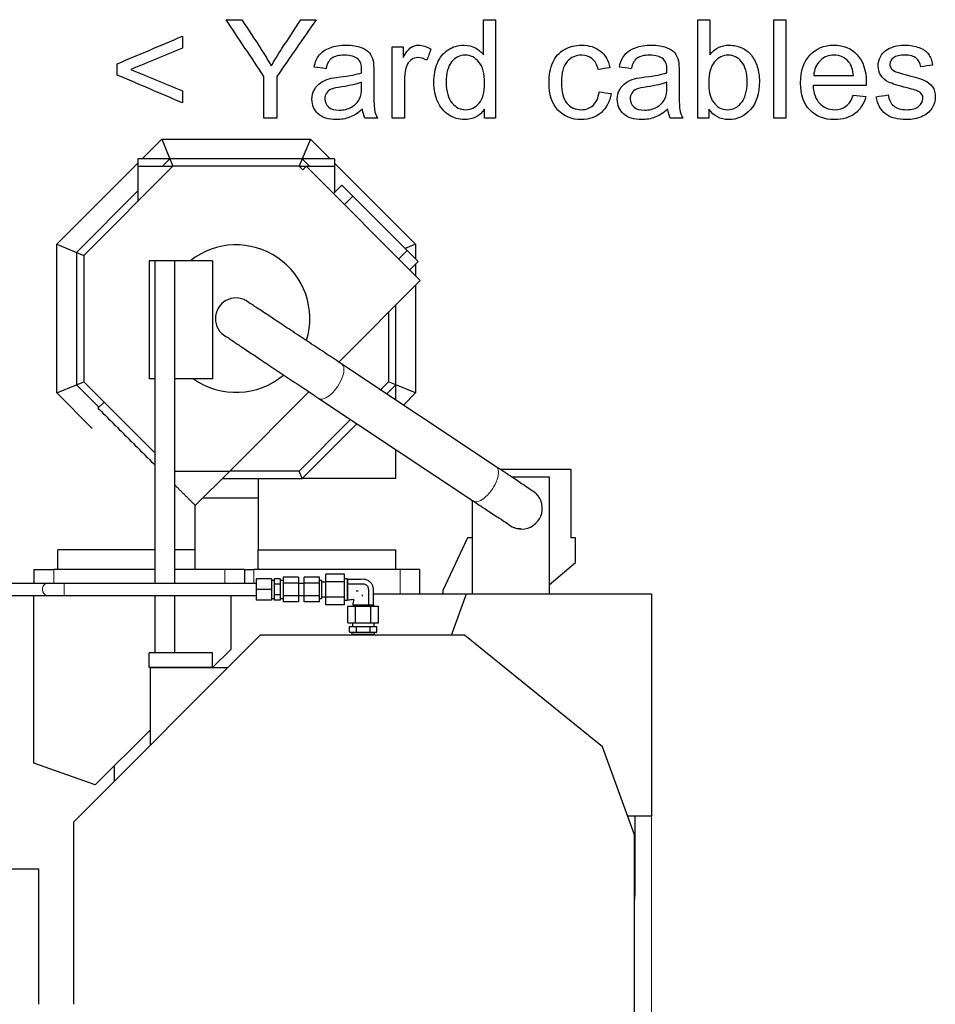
# Model space of a CAD drawing. Header units: inches. Extents: x 0 to 23760, y -13 to 16800.
# Tile 114 of 214: x 7861 to 8793, y 13689 to 14690. Entities that reach past the tile are written whole.
import ezdxf

# ---------------------------------------------------------------- set-up
doc = ezdxf.new("R2010")
doc.units = ezdxf.units.IN
doc.layers.add('254', color=7, linetype='Continuous', true_color=0xffffff)
doc.styles.add('latin_extended', font='simplex.shx')
doc.dimstyles.get("Standard").update_dxf_attribs({"dimtxt": 0.18, "dimasz": 0.18, "dimexe": 0.18, "dimexo": 0.0625, "dimgap": 0.09, "dimtad": 0, "dimtih": 1, "dimtoh": 1, "dimdec": 4, "dimzin": 0, "dimdsep": 46, "dimtxsty": 'Standard', "dimcen": 0.09, "dimadec": 0, "dimazin": 0, "dimtfac": 1, "dimtdec": 4, "dimtofl": 0, "dimtmove": 0, "dimatfit": 3, "dimfxl": 1, "dimtolj": 1, "dimtzin": 0, "dimarcsym": 0})

# ---------------------------------------------------------------- blocks, each defined once
blk = doc.blocks.new('_U11')
at = {"layer": '254', "color": 3, "linetype": 'Continuous', "lineweight": 13, "transparency": 16777216}
for p, q in [((8503.9, 13953), (8503.9, 10472.5)), ((1737.9, 13598), (1737.9, 10472.5)), ((1877.9, 10512.5), (8363.9, 10512.5))]:
    blk.add_line(p, q, dxfattribs=at)
at = {"layer": '254', "color": 3, "transparency": 16777216}
for points in [[(1877.9, 10535.8), (1877.9, 10489.1), (1737.9, 10512.5)], [(8363.9, 10489.1), (8363.9, 10535.8), (8503.9, 10512.5)]]:
    blk.add_solid(points, dxfattribs=at)
at = {"layer": 'Defpoints', "color": 0, "transparency": 16777216}
for p in [(8503.9, 13993), (1737.9, 13638), (8503.9, 10512.5)]:
    blk.add_point(p, dxfattribs=at)
at = {"layer": '254', "color": 2, "lineweight": 13, "transparency": 16777216, "insert": (4877.5, 10722.5), "char_height": 140, "attachment_point": 1, "style": 'latin_extended'}
blk.add_mtext('\\A1;6766', dxfattribs=at)
blk = doc.blocks.new('_U14')
at = {"layer": '254', "color": 3, "linetype": 'Continuous', "lineweight": 13, "transparency": 16777216}
for p, q in [((6034.2, 13124.3), (6034.2, 14087.6)), ((5412.9, 13124.3), (6074.2, 13124.3)), ((6034.2, 12620), (6034.2, 12984.3)), ((8055.9, 12480), (5994.2, 12480))]:
    blk.add_line(p, q, dxfattribs=at)
at = {"layer": '254', "color": 3, "transparency": 16777216}
for points in [[(6057.6, 12984.3), (6010.9, 12984.3), (6034.2, 13124.3)], [(6010.9, 12620), (6057.6, 12620), (6034.2, 12480)]]:
    blk.add_solid(points, dxfattribs=at)
at = {"layer": 'Defpoints', "color": 0, "transparency": 16777216}
for p in [(5372.9, 13124.3), (6034.2, 13124.3), (8095.9, 12480)]:
    blk.add_point(p, dxfattribs=at)
at = {"layer": '254', "color": 2, "lineweight": 13, "transparency": 16777216, "insert": (5824.2, 13657.6), "char_height": 140, "attachment_point": 1, "rotation": 90, "style": 'latin_extended'}
blk.add_mtext('\\A1;\\C2;650', dxfattribs=at)

msp = doc.modelspace()

# ---------------------------------------------------------------- linework, layer by layer
at = {"layer": '254', "color": 2, "linetype": 'Continuous', "lineweight": 25}
for p, q in [((7985.821, 14548.46), (8005.823, 14568.462)), ((8005.823, 14568.462), (8157.011, 14568.462)), ((8005.823, 14568.462), (8014.107, 14548.462)), ((8157.011, 14568.462), (8148.727, 14548.462)), ((8157.011, 14568.462), (8177.012, 14548.46)), ((7898.917, 14461.556), (7981.417, 14544.056)), ((8017.214, 14540.962), (7926.417, 14450.165)), ((8014.107, 14548.462), (7981.417, 14548.462)), ((7981.417, 14548.462), (7981.417, 14540.961)), ((7981.417, 14540.962), (8017.214, 14540.962)), ((7981.417, 14540.962), (7981.417, 14505.165)), ((8014.107, 14548.462), (8006.606, 14540.961)), ((8148.727, 14548.462), (8014.107, 14548.462)), ((8014.107, 14548.462), (8017.214, 14540.962)), ((8145.62, 14540.962), (8017.214, 14540.962)), ((8148.727, 14548.462), (8145.62, 14540.962)), ((8145.62, 14540.962), (8181.417, 14540.962)), ((8149.155, 14537.426), (8145.62, 14540.962)), ((8181.417, 14548.462), (8148.727, 14548.462)), ((8156.227, 14540.961), (8148.727, 14548.462)), ((8152.691, 14540.962), (8149.155, 14537.426)), ((8268.8, 14424.853), (8152.691, 14540.962)), ((8181.417, 14548.462), (8181.417, 14540.961)), ((8181.417, 14544.056), (8263.917, 14461.556)), ((8181.417, 14540.962), (8181.417, 14514.246)), ((8180.412, 14513.241), (8188.897, 14521.726)), ((8188.897, 14521.726), (8200.211, 14510.413)), ((7981.417, 14515.771), (7918.917, 14453.272)), ((8182.18, 14515.008), (8181.417, 14515.771)), ((8200.211, 14510.413), (8255.365, 14455.258)), ((7898.917, 14461.556), (7918.917, 14453.272)), ((7898.917, 14310.368), (7898.917, 14461.556)), ((8263.917, 14461.556), (8253.417, 14457.207)), ((8263.917, 14461.556), (8263.917, 14446.706)), ((7918.917, 14453.272), (7926.417, 14450.165)), ((7918.917, 14453.272), (7918.917, 14318.652)), ((8255.365, 14455.258), (8266.679, 14443.945)), ((7926.417, 14450.165), (7926.417, 14321.759)), ((7998.737, 14444.853), (7993.001, 14444.853)), ((7993.001, 14444.853), (7993.001, 14324.853)), ((7998.737, 14444.853), (7998.737, 14116.466)), ((8018.737, 14444.853), (7998.737, 14444.853)), ((8057.531, 14444.853), (8018.737, 14444.853)), ((8018.737, 14444.853), (8018.737, 14116.466)), ((8057.531, 14444.853), (8057.531, 14324.853)), ((8266.679, 14443.945), (8258.194, 14435.459)), ((8263.917, 14441.181), (8263.917, 14429.735)), ((8268.8, 14424.853), (8185.781, 14341.834)), ((8263.917, 14419.967), (8263.917, 14310.368)), ((8236.417, 14392.469), (8236.417, 14321.759)), ((8243.917, 14318.652), (8243.917, 14399.969)), ((8346.095, 14235.327), (8188.868, 14339.785)), ((7918.917, 14318.652), (7926.417, 14321.759)), ((7926.417, 14321.759), (7998.737, 14249.439)), ((7998.737, 14324.853), (7993.001, 14324.853)), ((8057.531, 14324.853), (8018.737, 14324.853)), ((8236.417, 14321.759), (8228.266, 14313.608)), ((8243.917, 14318.652), (8236.417, 14321.759)), ((7898.917, 14310.368), (7918.917, 14318.652)), ((7935.024, 14274.26), (7898.917, 14310.368)), ((7918.917, 14318.652), (7941.764, 14295.805)), ((8155.492, 14311.545), (8074.909, 14230.962)), ((8234.639, 14309.374), (8243.917, 14318.652)), ((8263.917, 14310.368), (8243.917, 14318.652)), ((8243.917, 14303.21), (8243.917, 14318.652)), ((8263.917, 14310.368), (8251.634, 14298.085)), ((7947.067, 14301.109), (7940.917, 14294.959)), ((8165.626, 14304.802), (8322.853, 14200.344)), ((8197.97, 14283.312), (8145.62, 14230.962)), ((8148.727, 14223.462), (8204.343, 14279.078)), ((8243.917, 14223.462), (8243.917, 14252.788)), ((8018.737, 14230.962), (8074.909, 14230.962)), ((8074.909, 14230.962), (8039.912, 14195.964)), ((8145.62, 14230.962), (8074.909, 14230.962)), ((8148.727, 14223.462), (8145.62, 14230.962)), ((8349.646, 14232.962), (8421.869, 14232.962)), ((8421.869, 14232.962), (8421.869, 14162.962)), ((8067.41, 14223.462), (8148.727, 14223.462)), ((8361.652, 14224.962), (8399.872, 14224.962)), ((8399.872, 14224.962), (8399.872, 14105.962)), ((8103.911, 14203.462), (8047.409, 14203.462)), ((8321.869, 14162.962), (8321.869, 14200.996)), ((8321.872, 14105.962), (8321.872, 14200.995)), ((8316.869, 14162.962), (8291.869, 14109.349)), ((8321.869, 14162.962), (8316.869, 14162.962)), ((8426.869, 14162.962), (8421.869, 14162.962)), ((8426.869, 14137.962), (8426.869, 14162.962)), ((7899.912, 14150.962), (7899.911, 14150.962)), ((7899.912, 14150.962), (7899.912, 14150.962)), ((7899.912, 14130.962), (7899.912, 14150.962)), ((8039.888, 14150.962), (8039.912, 14150.962)), ((8039.912, 14150.962), (8039.912, 14150.962)), ((8039.912, 14130.962), (8039.912, 14150.962)), ((8103.912, 14130.962), (8103.912, 14150.962)), ((8103.912, 14150.962), (8103.912, 14150.962)), ((8103.912, 14150.962), (8103.939, 14150.962)), ((8243.917, 14130.962), (8243.917, 14150.962)), ((7875.912, 14130.962), (7895.912, 14130.962)), ((7875.912, 14116.462), (7875.912, 14130.962)), ((7998.735, 14130.962), (7895.912, 14130.962)), ((8069.912, 14130.962), (8018.737, 14130.962)), ((8089.912, 14130.962), (8069.912, 14130.962)), ((8089.912, 14130.962), (8099.412, 14130.962)), ((8089.912, 14130.962), (8089.912, 14116.462)), ((8248.412, 14130.962), (8099.412, 14130.962)), ((8267.912, 14130.962), (8248.412, 14130.962)), ((8267.912, 14130.962), (8267.912, 14105.962)), ((8399.872, 14115.309), (8426.869, 14137.962)), ((8101.805, 14121.462), (8101.805, 14110.462)), ((8117.305, 14121.462), (8101.805, 14121.462)), ((8117.305, 14121.462), (8117.305, 14110.462)), ((8120.305, 14121.431), (8120.305, 14115.947)), ((8126.305, 14121.431), (8120.305, 14121.431)), ((8126.305, 14121.431), (8126.305, 14115.947)), ((8129.305, 14123.164), (8129.305, 14116.813)), ((8144.805, 14123.164), (8129.305, 14123.164)), ((8144.805, 14123.164), (8144.805, 14116.813)), ((8150.805, 14116.813), (8150.805, 14123.164)), ((8166.305, 14123.164), (8150.805, 14123.164)), ((8166.305, 14116.813), (8166.305, 14123.164)), ((8172.805, 14118.256), (8172.805, 14126.05)), ((8191.805, 14126.05), (8172.805, 14126.05)), ((8191.805, 14118.256), (8191.805, 14126.05)), ((8194.805, 14121.462), (8191.805, 14121.462)), ((8194.805, 14121.462), (8194.805, 14099.462)), ((7888.694, 14116.462), (7845.37, 14116.462)), ((8101.805, 14116.462), (7906.371, 14116.462)), ((8101.805, 14110.462), (8101.805, 14099.462)), ((8117.305, 14110.462), (8101.805, 14110.462)), ((8120.305, 14119.462), (8117.305, 14119.462)), ((8117.305, 14110.462), (8117.305, 14099.462)), ((8120.305, 14115.947), (8120.305, 14104.977)), ((8126.305, 14115.947), (8120.305, 14115.947)), ((8129.305, 14119.462), (8126.305, 14119.462)), ((8126.305, 14115.947), (8126.305, 14104.977)), ((8129.305, 14116.813), (8129.305, 14104.111)), ((8144.805, 14116.813), (8129.305, 14116.813)), ((8144.805, 14116.813), (8144.805, 14104.111)), ((8150.805, 14116.462), (8144.805, 14116.462)), ((8150.805, 14104.111), (8150.805, 14116.813)), ((8166.305, 14116.813), (8150.805, 14116.813)), ((8168.305, 14119.462), (8166.305, 14119.462)), ((8166.305, 14104.111), (8166.305, 14116.813)), ((8168.305, 14119.462), (8168.305, 14101.462)), ((8172.805, 14117.962), (8168.305, 14117.962)), ((8172.805, 14102.668), (8172.805, 14118.256)), ((8191.805, 14118.256), (8172.805, 14118.256)), ((8191.805, 14102.668), (8191.805, 14118.256)), ((7845.37, 14104.462), (7888.694, 14104.462)), ((7875.669, 13933.962), (7875.669, 14104.46)), ((7906.371, 14104.462), (8101.805, 14104.462)), ((7998.737, 14104.468), (7998.737, 14045.962)), ((8018.737, 14104.468), (8018.737, 14045.962)), ((8075.911, 14104.461), (8075.911, 14049.538)), ((8117.305, 14101.462), (8120.305, 14101.462)), ((8120.305, 14104.977), (8120.305, 14099.492)), ((8126.305, 14104.977), (8120.305, 14104.977)), ((8126.305, 14104.977), (8126.305, 14099.492)), ((8126.305, 14101.462), (8129.305, 14101.462)), ((8129.305, 14104.111), (8129.305, 14097.76)), ((8144.805, 14104.111), (8129.305, 14104.111)), ((8144.805, 14104.462), (8150.805, 14104.462)), ((8144.805, 14104.111), (8144.805, 14097.76)), ((8150.805, 14097.76), (8150.805, 14104.111)), ((8166.305, 14104.111), (8150.805, 14104.111)), ((8166.305, 14097.76), (8166.305, 14104.111)), ((8166.305, 14101.462), (8168.305, 14101.462)), ((8168.305, 14102.962), (8172.805, 14102.962)), ((8172.805, 14094.873), (8172.805, 14102.668)), ((8191.805, 14102.668), (8172.805, 14102.668)), ((8191.805, 14094.873), (8191.805, 14102.668)), ((8221.096, 14105.962), (8315.869, 14105.962)), ((8291.869, 14107.357), (8290.971, 14105.96)), ((8291.869, 14109.349), (8291.869, 14105.96)), ((8300.583, 14063.962), (8315.869, 14105.962)), ((8315.869, 14105.962), (8503.869, 14105.962)), ((8503.869, 14105.962), (8503.869, 13879.977)), ((8117.305, 14099.462), (8101.805, 14099.462)), ((8126.305, 14099.492), (8120.305, 14099.492)), ((8144.805, 14097.76), (8129.305, 14097.76)), ((8166.305, 14097.76), (8150.805, 14097.76)), ((8191.805, 14094.873), (8172.805, 14094.873)), ((8191.805, 14099.462), (8194.805, 14099.462)), ((8195.217, 14093.462), (8203.011, 14093.462)), ((8195.217, 14076.462), (8195.217, 14093.462)), ((8203.011, 14093.462), (8218.6, 14093.462)), ((8203.011, 14076.462), (8203.011, 14093.462)), ((8203.305, 14094.462), (8203.305, 14093.462)), ((8218.305, 14094.462), (8206.979, 14094.462)), ((8218.305, 14093.462), (8218.305, 14094.462)), ((8218.6, 14093.462), (8226.394, 14093.462)), ((8218.6, 14076.462), (8218.6, 14093.462)), ((8226.394, 14076.462), (8226.394, 14093.462)), ((8195.217, 14076.462), (8203.011, 14076.462)), ((8196.949, 14072.962), (8203.877, 14072.962)), ((8196.949, 14067.062), (8196.949, 14072.962)), ((8199.805, 14076.462), (8199.805, 14072.962)), ((8203.011, 14076.462), (8218.6, 14076.462)), ((8203.877, 14072.962), (8217.734, 14072.962)), ((8203.877, 14067.062), (8203.877, 14072.962)), ((8217.734, 14072.962), (8224.662, 14072.962)), ((8217.734, 14067.062), (8217.734, 14072.962)), ((8218.6, 14076.462), (8226.394, 14076.462)), ((8221.805, 14072.962), (8221.805, 14076.462)), ((8224.662, 14067.062), (8224.662, 14072.962)), ((8105.869, 14063.962), (7915.869, 13873.962)), ((8313.93, 14063.962), (8105.869, 14063.962)), ((8196.949, 14067.062), (8203.877, 14067.062)), ((8199.305, 14067.062), (8199.305, 14064.77)), ((8222.305, 14064.77), (8199.305, 14064.77)), ((8199.305, 14064.77), (8200.455, 14064.462)), ((8221.155, 14064.462), (8200.455, 14064.462)), ((8203.005, 14064.462), (8203.005, 14063.962)), ((8203.877, 14067.062), (8217.734, 14067.062)), ((8217.734, 14067.062), (8224.662, 14067.062)), ((8218.605, 14063.962), (8218.605, 14064.462)), ((8221.155, 14064.462), (8222.305, 14064.77)), ((8222.305, 14064.77), (8222.305, 14067.062)), ((8454.236, 13950.464), (8313.93, 14063.962)), ((7993.001, 14030.962), (7993.001, 14045.962)), ((7998.737, 14045.962), (7993.001, 14045.962)), ((8018.737, 14045.962), (7998.737, 14045.962)), ((8057.531, 14045.962), (8018.737, 14045.962)), ((8075.911, 14049.538), (8057.53, 14031.157)), ((8057.531, 14030.962), (8057.531, 14045.962)), ((8057.531, 14030.962), (7993.001, 14030.962)), ((7993.869, 14030.962), (7993.869, 13951.962)), ((7993.869, 14030.962), (8072.869, 14030.962)), ((7993.87, 13967.497), (7938.031, 13911.657)), ((8486.869, 13860.804), (8454.236, 13950.464)), ((7938.031, 13911.657), (7875.669, 13933.962)), ((7957.869, 13915.961), (7957.869, 13931.496)), ((8503.869, 13879.977), (8479.891, 13879.977)), ((8487.138, 13879.976), (8487.138, 13799.709)), ((7915.869, 13873.962), (7915.869, 13688.57)), ((8486.869, 13558.962), (8486.869, 13860.804)), ((7880.869, 13825.977), (7795.869, 13825.977)), ((7880.869, 13688.579), (7880.869, 13825.977))]:
    msp.add_line(p, q, dxfattribs=at)
at = {"layer": '254', "color": 110, "linetype": 'Continuous', "lineweight": 13}
for p, q in [((8200.211, 14510.413), (8191.725, 14501.927)), ((8246.88, 14446.773), (8255.365, 14455.258)), ((7895.912, 14130.962), (7895.912, 14116.461)), ((8069.912, 14116.462), (8069.912, 14130.962)), ((8099.412, 14130.962), (8099.412, 14116.462)), ((8248.412, 14105.962), (8248.412, 14130.962)), ((7906.371, 14116.462), (7906.371, 14110.462)), ((7906.371, 14110.462), (7906.371, 14104.462))]:
    msp.add_line(p, q, dxfattribs=at)
at = {"layer": '254', "color": 2, "linetype": 'Continuous', "lineweight": 25}
for centre, radius, start, end in [((8081.417, 14385.962), 75, 342.99, 128.255625), ((8081.417, 14385.962), 21, 66.965625, 247.325625), ((8081.417, 14385.962), 75, 234.568125, 310.066875), ((8371.912, 14192.962), 21, 270, 45.8325), ((8371.912, 14192.962), 21, 225.838125, 270), ((8209.935, 13811.964), 277.474, 356.425631, 357.468643)]:
    msp.add_arc(centre, radius, start, end, dxfattribs=at)
at = {"layer": '254', "color": 110, "linetype": 'Continuous', "lineweight": 13}
for centre, major_axis, ratio, start_param, end_param in [((8177.247, 14322.294), (11.621, 17.491), 0.43815547, 3.13982551, 6.28318531), ((8334.474, 14217.835), (11.621, 17.491), 0.43815547, 3.14159265, 6.28318531), ((7888.694, 14110.462), (0, -6), 0.70710668, 3.12941898, 4.71238898), ((7888.694, 14110.462), (0, -6), 0.70710668, 4.71238898, 6.27572402)]:
    msp.add_ellipse(centre, major_axis=major_axis, ratio=ratio, start_param=start_param, end_param=end_param, dxfattribs=at)
at = {"layer": '254', "color": 2, "linetype": 'Continuous', "lineweight": 25}
for points, degree in [([(8109.727, 14632.341), (8096.876, 14651.553), (8084.026, 14670.765), (8071.175, 14689.977)], 3), ([(8071.175, 14689.977), (8076.539, 14689.977), (8081.902, 14689.977), (8087.266, 14689.977)], 3), ([(8162.861, 14689.977), (8149.558, 14670.765), (8136.256, 14651.553), (8122.953, 14632.341)], 3), ([(8147.435, 14689.977), (8152.577, 14689.977), (8157.719, 14689.977), (8162.861, 14689.977)], 3), ([(8333.186, 14689.977), (8337.262, 14689.977), (8341.338, 14689.977), (8345.414, 14689.977)], 3), ([(8333.186, 14654.086), (8333.186, 14666.05), (8333.186, 14678.013), (8333.186, 14689.977)], 3), ([(8345.414, 14689.977), (8345.414, 14656.644), (8345.414, 14623.311), (8345.414, 14589.977)], 3), ([(8550.991, 14589.977), (8550.991, 14623.311), (8550.991, 14656.644), (8550.991, 14689.977)], 3), ([(8550.991, 14689.977), (8555.084, 14689.977), (8559.177, 14689.977), (8563.27, 14689.977)], 3), ([(8563.27, 14689.977), (8563.27, 14678.082), (8563.27, 14666.186), (8563.27, 14654.29)], 3), ([(8628.479, 14689.977), (8632.572, 14689.977), (8636.665, 14689.977), (8640.758, 14689.977)], 3), ([(8628.479, 14589.977), (8628.479, 14623.311), (8628.479, 14656.644), (8628.479, 14689.977)], 3), ([(8640.758, 14689.977), (8640.758, 14656.644), (8640.758, 14623.311), (8640.758, 14589.977)], 3), ([(7960.558, 14645.158), (7982.636, 14654.478), (8004.713, 14663.798), (8026.79, 14673.119)], 3), ([(8026.79, 14673.119), (8026.79, 14669.051), (8026.79, 14664.984), (8026.79, 14660.916)], 3), ([(8026.79, 14660.916), (8009.284, 14653.728), (7991.777, 14646.539), (7974.27, 14639.351)], 3), ([(8240.349, 14589.977), (8240.349, 14614.127), (8240.349, 14638.276), (8240.349, 14662.426)], 3), ([(8240.349, 14662.426), (8244.033, 14662.426), (8247.716, 14662.426), (8251.4, 14662.426)], 3), ([(8251.4, 14662.426), (8251.4, 14658.759), (8251.4, 14655.092), (8251.4, 14651.425)], 3), ([(8160.738, 14641.755), (8161.838, 14646.897), (8163.628, 14651.042), (8166.135, 14654.188)], 3), ([(8279.694, 14660.098), (8278.287, 14656.303), (8276.88, 14652.508), (8275.473, 14648.714)], 3), ([(8471.329, 14641.755), (8472.429, 14646.897), (8474.219, 14651.042), (8476.726, 14654.188)], 3), ([(8736.844, 14652.142), (8738.302, 14654.904), (8740.323, 14657.181), (8742.881, 14658.998)], 3), ([(7960.558, 14633.697), (7960.558, 14637.517), (7960.558, 14641.337), (7960.558, 14645.158)], 3), ([(8172.736, 14640.118), (8168.736, 14640.664), (8164.737, 14641.21), (8160.738, 14641.755)], 3), ([(8461.71, 14641.141), (8457.727, 14640.527), (8453.745, 14639.913), (8449.763, 14639.299)], 3), ([(8483.326, 14640.118), (8479.327, 14640.664), (8475.328, 14641.21), (8471.329, 14641.755)], 3), ([(8790.003, 14643.725), (8786.004, 14643.179), (8782.005, 14642.634), (8778.005, 14642.088)], 3), ([(8026.79, 14605.403), (8004.713, 14614.834), (7982.636, 14624.266), (7960.558, 14633.697)], 3), ([(7974.27, 14639.351), (7991.777, 14632.102), (8009.284, 14624.854), (8026.79, 14617.606)], 3), ([(8109.727, 14589.977), (8109.727, 14604.099), (8109.727, 14618.22), (8109.727, 14632.341)], 3), ([(8122.953, 14632.341), (8122.953, 14618.22), (8122.953, 14604.099), (8122.953, 14589.977)], 3), ([(8669.077, 14633.16), (8682.559, 14633.16), (8696.041, 14633.16), (8709.522, 14633.16)], 3), ([(8747.998, 14640.323), (8748.995, 14638.992), (8750.556, 14637.918), (8752.705, 14637.048)], 3), ([(8188.98, 14621.699), (8183.94, 14620.957), (8180.359, 14620.138), (8178.261, 14619.243)], 3), ([(8209.036, 14626.329), (8204.585, 14624.513), (8197.883, 14622.978), (8188.98, 14621.699)], 3), ([(8499.571, 14621.699), (8494.531, 14620.957), (8490.95, 14620.138), (8488.852, 14619.243)], 3), ([(8519.627, 14626.329), (8515.176, 14624.513), (8508.474, 14622.978), (8499.571, 14621.699)], 3), ([(8722.416, 14623.055), (8704.406, 14623.055), (8686.396, 14623.055), (8668.387, 14623.055)], 3), ([(8026.79, 14617.606), (8026.79, 14613.538), (8026.79, 14609.471), (8026.79, 14605.403)], 3), ([(8450.786, 14616.506), (8454.811, 14615.986), (8458.836, 14615.466), (8462.861, 14614.945)], 3), ([(8701.822, 14601.975), (8704.994, 14604.354), (8707.527, 14608.115), (8709.395, 14613.308)], 3), ([(8709.395, 14613.308), (8713.624, 14612.788), (8717.854, 14612.268), (8722.083, 14611.748)], 3), ([(8732.572, 14611.594), (8736.622, 14612.234), (8740.673, 14612.873), (8744.723, 14613.513)], 3), ([(8210.06, 14598.905), (8205.506, 14595.043), (8201.132, 14592.305), (8196.936, 14590.719)], 3), ([(8212.516, 14589.977), (8211.236, 14592.51), (8210.418, 14595.503), (8210.06, 14598.905)], 3), ([(8334.004, 14589.977), (8334.004, 14593.022), (8334.004, 14596.066), (8334.004, 14599.11)], 3), ([(8520.651, 14598.905), (8516.097, 14595.043), (8511.722, 14592.305), (8507.527, 14590.719)], 3), ([(8523.106, 14589.977), (8521.827, 14592.51), (8521.009, 14595.503), (8520.651, 14598.905)], 3), ([(8562.4, 14599.059), (8562.4, 14596.032), (8562.4, 14593.005), (8562.4, 14589.977)], 3), ([(8122.953, 14589.977), (8118.544, 14589.977), (8114.136, 14589.977), (8109.727, 14589.977)], 3), ([(8225.332, 14589.977), (8221.06, 14589.977), (8216.788, 14589.977), (8212.516, 14589.977)], 3), ([(8252.628, 14589.977), (8248.535, 14589.977), (8244.442, 14589.977), (8240.349, 14589.977)], 3), ([(8345.414, 14589.977), (8341.611, 14589.977), (8337.808, 14589.977), (8334.004, 14589.977)], 3), ([(8535.923, 14589.977), (8531.651, 14589.977), (8527.379, 14589.977), (8523.106, 14589.977)], 3), ([(8562.4, 14589.977), (8558.597, 14589.977), (8554.794, 14589.977), (8550.991, 14589.977)], 3), ([(8640.758, 14589.977), (8636.665, 14589.977), (8632.572, 14589.977), (8628.479, 14589.977)], 3), ([(7940.917, 14294.959), (7998.737, 14237.139)], 1), ([(8103.912, 14223.462), (8103.912, 14187.212), (8103.912, 14150.962)], 2), ([(8243.917, 14223.462), (8243.916, 14223.462), (8243.917, 14223.462)], 2), ([(8018.737, 14217.14), (8038.344, 14197.532)], 1), ([(8038.344, 14197.532), (8039.128, 14196.748)], 1), ([(8039.128, 14196.748), (8039.512, 14196.364)], 1), ([(8039.512, 14196.364), (8039.725, 14196.151)], 1), ([(8039.725, 14196.151), (8039.849, 14196.027)], 1), ([(8039.912, 14150.962), (8039.912, 14173.463), (8039.912, 14195.964)], 2), ([(7998.736, 14150.962), (7899.919, 14150.962)], 1), ([(8039.912, 14150.962), (8018.736, 14150.962)], 1), ([(8194.805, 14099.838), (8196.822, 14100.061), (8198.836, 14100.291), (8200.852, 14100.515)], 3), ([(8200.862, 14100.507), (8200.637, 14098.491), (8200.404, 14096.48), (8200.182, 14094.462)], 3)]:
    msp.add_open_spline(points, degree=degree, dxfattribs=at)
for points, degree, knots in [([(8087.266, 14689.977), (8093.841, 14679.924), (8100.475, 14669.909), (8110.622, 14654.188), (8114.025, 14648.56), (8117.146, 14642.906)], 3, [0, 0, 0, 0, 0.64200119, 0.64200119, 1, 1, 1, 1]), ([(8117.146, 14642.906), (8120.165, 14648.151), (8123.767, 14654.054), (8134.525, 14670.382), (8140.98, 14680.179), (8147.435, 14689.977)], 3, [0, 0, 0, 0, 0.39991163, 0.39991163, 1, 1, 1, 1]), ([(8166.135, 14654.188), (8168.617, 14657.36), (8172.244, 14659.805), (8181.689, 14663.193), (8187.189, 14664.063), (8199.597, 14664.063), (8204.614, 14663.329), (8212.362, 14660.405), (8215.214, 14658.598), (8218.834, 14654.163), (8220.113, 14651.4), (8220.83, 14648.023)], 3, [0, 0, 0, 0, 0.20172981, 0.20172981, 0.40214746, 0.40214746, 0.60174034, 0.60174034, 0.80018246, 0.80018246, 1, 1, 1, 1]), ([(8251.4, 14651.425), (8254.214, 14656.567), (8256.824, 14659.97), (8261.582, 14663.244), (8264.217, 14664.063), (8271.226, 14664.063), (8275.422, 14662.733), (8279.694, 14660.098)], 3, [0, 0, 0, 0, 0.29015544, 0.29015544, 0.58031088, 0.58031088, 1, 1, 1, 1]), ([(8334.004, 14599.11), (8329.425, 14591.922), (8322.672, 14588.34), (8307.988, 14588.34), (8302.686, 14589.956), (8292.971, 14596.296), (8289.236, 14600.747), (8283.915, 14612.157), (8282.585, 14618.706), (8282.585, 14633.364), (8283.796, 14639.91), (8288.596, 14651.707), (8292.217, 14656.227), (8301.848, 14662.477), (8307.246, 14664.063), (8317.581, 14664.063), (8321.469, 14663.142), (8328.274, 14659.458), (8331.062, 14657.053), (8333.186, 14654.086)], 3, [0, 0, 0, 0, 0.173777, 0.173777, 0.28581089, 0.28581089, 0.39798651, 0.39798651, 0.51016213, 0.51016213, 0.61963007, 0.61963007, 0.72950596, 0.72950596, 0.83911485, 0.83911485, 0.91955742, 0.91955742, 1, 1, 1, 1]), ([(8462.861, 14614.945), (8461.531, 14606.631), (8458.165, 14600.095), (8447.281, 14590.694), (8440.63, 14588.34), (8422.799, 14588.34), (8414.832, 14591.602), (8402.769, 14604.533), (8399.75, 14613.82), (8399.75, 14633.748), (8401.024, 14640.592), (8406.248, 14652.321), (8410.177, 14656.74), (8420.779, 14662.579), (8426.534, 14664.063), (8440.63, 14664.063), (8447.074, 14662.064), (8457.079, 14654.111), (8460.277, 14648.458), (8461.71, 14641.141)], 3, [0, 0, 0, 0, 0.11153638, 0.11153638, 0.22337314, 0.22337314, 0.3629887, 0.3629887, 0.50287975, 0.50287975, 0.59338009, 0.59338009, 0.68369666, 0.68369666, 0.77382862, 0.77382862, 0.88723236, 0.88723236, 1, 1, 1, 1]), ([(8476.726, 14654.188), (8479.208, 14657.36), (8482.835, 14659.805), (8492.28, 14663.193), (8497.78, 14664.063), (8510.188, 14664.063), (8515.205, 14663.329), (8522.953, 14660.405), (8525.805, 14658.598), (8529.425, 14654.163), (8530.704, 14651.4), (8531.421, 14648.023)], 3, [0, 0, 0, 0, 0.20172981, 0.20172981, 0.40214746, 0.40214746, 0.60174034, 0.60174034, 0.80018246, 0.80018246, 1, 1, 1, 1]), ([(8563.27, 14654.29), (8568.463, 14660.814), (8575.089, 14664.063), (8587.573, 14664.063), (8591.789, 14663.156), (8599.75, 14659.56), (8603.04, 14657.04), (8608.167, 14650.53), (8610.18, 14646.614), (8613.104, 14637.432), (8613.82, 14632.52), (8613.82, 14614.869), (8610.75, 14605.275), (8598.471, 14591.717), (8591.103, 14588.34), (8573.963, 14588.34), (8567.261, 14591.896), (8562.4, 14599.059)], 3, [0, 0, 0, 0, 0.14116084, 0.14116084, 0.21938373, 0.21938373, 0.29700251, 0.29700251, 0.37432445, 0.37432445, 0.45125608, 0.45125608, 0.63453437, 0.63453437, 0.81781265, 0.81781265, 1, 1, 1, 1]), ([(8722.083, 14611.748), (8720.062, 14604.329), (8716.362, 14598.561), (8705.532, 14590.387), (8698.625, 14588.34), (8679.617, 14588.34), (8671.239, 14591.601), (8658.793, 14604.661), (8655.698, 14613.794), (8655.698, 14637.764), (8658.845, 14647.23), (8671.38, 14660.686), (8679.54, 14664.063), (8699.213, 14664.063), (8707.143, 14660.763), (8719.423, 14647.562), (8722.492, 14638.302), (8722.492, 14625.613), (8722.467, 14624.513), (8722.416, 14623.055)], 3, [0, 0, 0, 0, 0.10292701, 0.10292701, 0.206164, 0.206164, 0.33607317, 0.33607317, 0.46571564, 0.46571564, 0.59957642, 0.59957642, 0.73343719, 0.73343719, 0.86284735, 0.86284735, 0.99225751, 0.99225751, 1, 1, 1, 1]), ([(8742.881, 14658.998), (8744.774, 14660.405), (8747.391, 14661.583), (8753.984, 14663.577), (8757.514, 14664.063), (8766.98, 14664.063), (8771.968, 14663.244), (8780.564, 14659.97), (8783.748, 14657.753), (8787.829, 14652.142), (8789.236, 14648.407), (8790.003, 14643.725)], 3, [0, 0, 0, 0, 0.1533584, 0.1533584, 0.30704293, 0.30704293, 0.53756972, 0.53756972, 0.76809651, 0.76809651, 1, 1, 1, 1]), ([(8209.036, 14635.948), (8209.088, 14637.637), (8209.113, 14638.711), (8209.113, 14644.16), (8207.949, 14647.704), (8202.487, 14652.5), (8197.831, 14653.881), (8185.859, 14653.881), (8181.612, 14652.883), (8176.087, 14648.841), (8174.066, 14645.26), (8172.736, 14640.118)], 3, [0, 0, 0, 0, 0.01739916, 0.01739916, 0.21800118, 0.21800118, 0.49068665, 0.49068665, 0.74534333, 0.74534333, 1, 1, 1, 1]), ([(8275.473, 14648.714), (8272.48, 14650.479), (8269.461, 14651.374), (8263.782, 14651.374), (8261.368, 14650.568), (8257.105, 14647.332), (8255.583, 14645.077), (8253.293, 14637.867), (8252.628, 14633.083), (8252.628, 14615.269), (8252.628, 14602.623), (8252.628, 14589.977)], 3, [0, 0, 0, 0, 0.13413947, 0.13413947, 0.25452105, 0.25452105, 0.37398742, 0.37398742, 0.55558801, 0.55558801, 1, 1, 1, 1]), ([(8328.479, 14646.923), (8324.667, 14651.579), (8319.96, 14653.881), (8308.908, 14653.881), (8304.355, 14651.656), (8297.038, 14642.753), (8295.197, 14635.718), (8295.197, 14616.838), (8297.141, 14609.906), (8301.055, 14605.327)], 3, [0, 0, 0, 0, 0.25728867, 0.25728867, 0.50752834, 0.50752834, 0.757768, 0.757768, 1, 1, 1, 1]), ([(8449.763, 14639.299), (8448.612, 14644.16), (8446.616, 14647.818), (8440.835, 14652.73), (8437.356, 14653.958), (8427.072, 14653.958), (8422.032, 14651.732), (8414.306, 14642.881), (8412.388, 14635.871), (8412.388, 14616.531), (8414.228, 14609.448), (8421.699, 14600.645), (8426.56, 14598.445), (8437.381, 14598.445), (8441.41, 14599.917), (8447.87, 14605.813), (8449.916, 14610.366), (8450.786, 14616.506)], 3, [0, 0, 0, 0, 0.09478534, 0.09478534, 0.18957068, 0.18957068, 0.33293351, 0.33293351, 0.47629634, 0.47629634, 0.62195298, 0.62195298, 0.76753241, 0.76753241, 0.88399596, 0.88399596, 1, 1, 1, 1]), ([(8519.627, 14635.948), (8519.678, 14637.637), (8519.704, 14638.711), (8519.704, 14644.16), (8518.54, 14647.704), (8513.078, 14652.5), (8508.422, 14653.881), (8496.45, 14653.881), (8492.203, 14652.883), (8486.678, 14648.841), (8484.657, 14645.26), (8483.326, 14640.118)], 3, [0, 0, 0, 0, 0.01739916, 0.01739916, 0.21800118, 0.21800118, 0.49068665, 0.49068665, 0.74534333, 0.74534333, 1, 1, 1, 1]), ([(8595.657, 14647.204), (8591.896, 14651.707), (8587.368, 14653.958), (8576.675, 14653.958), (8572.034, 14651.617), (8564.217, 14642.318), (8562.247, 14635.564), (8562.247, 14618.066), (8563.449, 14611.773), (8565.803, 14607.91)], 3, [0, 0, 0, 0, 0.24896002, 0.24896002, 0.50031389, 0.50031389, 0.75234855, 0.75234855, 1, 1, 1, 1]), ([(8709.522, 14633.16), (8708.985, 14639.248), (8707.416, 14643.82), (8700.978, 14651.604), (8695.887, 14653.958), (8684.043, 14653.958), (8679.272, 14652.078), (8671.61, 14644.518), (8669.487, 14639.478), (8669.077, 14633.16)], 3, [0, 0, 0, 0, 0.18643702, 0.18643702, 0.47557822, 0.47557822, 0.73735216, 0.73735216, 1, 1, 1, 1]), ([(8744.723, 14613.513), (8745.388, 14608.652), (8747.309, 14604.92), (8753.523, 14599.724), (8757.872, 14598.445), (8769.103, 14598.445), (8773.309, 14599.558), (8778.747, 14604.175), (8780.129, 14606.861), (8780.129, 14612.745), (8778.91, 14614.933), (8774.808, 14617.606), (8770.638, 14618.988), (8754.956, 14622.953), (8748.704, 14624.901), (8741.756, 14628.222), (8739.114, 14630.52), (8735.514, 14636.383), (8734.618, 14639.632), (8734.618, 14646.411), (8735.36, 14649.404), (8736.844, 14652.142)], 3, [0, 0, 0, 0, 0.11222426, 0.11222426, 0.22545145, 0.22545145, 0.33919566, 0.33919566, 0.45231851, 0.45231851, 0.55422256, 0.55422256, 0.62550831, 0.62550831, 0.72164773, 0.72164773, 0.81806124, 0.81806124, 0.91349327, 0.91349327, 1, 1, 1, 1]), ([(8778.005, 14642.088), (8777.468, 14645.823), (8775.88, 14648.736), (8770.638, 14652.909), (8766.954, 14653.958), (8756.542, 14653.958), (8752.516, 14653.049), (8747.691, 14649.302), (8746.488, 14647.127), (8746.488, 14643.034), (8747, 14641.602), (8747.998, 14640.323)], 3, [0, 0, 0, 0, 0.19498444, 0.19498444, 0.39207231, 0.39207231, 0.62394039, 0.62394039, 0.8542769, 0.8542769, 1, 1, 1, 1]), ([(8220.83, 14648.023), (8221.239, 14645.925), (8221.444, 14642.165), (8221.444, 14631.258), (8221.444, 14625.801), (8221.444, 14608.908), (8221.724, 14601.698), (8222.748, 14595.657), (8223.797, 14592.74), (8225.332, 14589.977)], 3, [0, 0, 0, 0, 0.16140093, 0.16140093, 0.32305445, 0.32305445, 0.66176908, 0.66176908, 1, 1, 1, 1]), ([(8301.055, 14605.327), (8304.969, 14600.722), (8309.599, 14598.445), (8320.267, 14598.445), (8324.819, 14600.643), (8332.342, 14609.394), (8334.209, 14616.097), (8334.209, 14635.027), (8332.288, 14642.27), (8328.479, 14646.923)], 3, [0, 0, 0, 0, 0.24294549, 0.24294549, 0.48705898, 0.48705898, 0.73105255, 0.73105255, 1, 1, 1, 1]), ([(8531.421, 14648.023), (8531.83, 14645.925), (8532.035, 14642.165), (8532.035, 14631.258), (8532.035, 14625.801), (8532.035, 14608.908), (8532.315, 14601.698), (8533.339, 14595.657), (8534.388, 14592.74), (8535.923, 14589.977)], 3, [0, 0, 0, 0, 0.16140093, 0.16140093, 0.32305445, 0.32305445, 0.66176908, 0.66176908, 1, 1, 1, 1]), ([(8565.803, 14607.91), (8569.666, 14601.592), (8574.884, 14598.445), (8586.857, 14598.445), (8591.487, 14600.773), (8599.315, 14610.085), (8601.285, 14617.043), (8601.285, 14635.718), (8599.407, 14642.714), (8595.657, 14647.204)], 3, [0, 0, 0, 0, 0.28902584, 0.28902584, 0.52427944, 0.52427944, 0.75953303, 0.75953303, 1, 1, 1, 1]), ([(8176.215, 14629.885), (8178.645, 14630.525), (8182.276, 14631.149), (8197.038, 14632.904), (8204.355, 14634.311), (8209.036, 14635.948)], 3, [0, 0, 0, 0, 0.32934662, 0.32934662, 1, 1, 1, 1]), ([(8486.806, 14629.885), (8489.236, 14630.525), (8492.867, 14631.149), (8507.629, 14632.904), (8514.946, 14634.311), (8519.627, 14635.948)], 3, [0, 0, 0, 0, 0.32934662, 0.32934662, 1, 1, 1, 1]), ([(8752.705, 14637.048), (8753.933, 14636.588), (8757.534, 14635.517), (8772.224, 14631.574), (8778.278, 14629.659), (8785.143, 14626.739), (8787.854, 14624.59), (8789.799, 14621.75)], 3, [0, 0, 0, 0, 0.25783975, 0.25783975, 0.62942163, 0.62942163, 1, 1, 1, 1]), ([(8196.936, 14590.719), (8192.715, 14589.133), (8188.213, 14588.34), (8175.422, 14588.34), (8169.308, 14590.284), (8160.763, 14598.061), (8158.614, 14603.024), (8158.614, 14612.617), (8159.444, 14615.86), (8162.656, 14621.725), (8164.791, 14624.061), (8169.998, 14627.634), (8172.94, 14628.964), (8176.215, 14629.885)], 3, [0, 0, 0, 0, 0.13922287, 0.13922287, 0.36831446, 0.36831446, 0.59740605, 0.59740605, 0.73080116, 0.73080116, 0.86509356, 0.86509356, 1, 1, 1, 1]), ([(8207.067, 14609.548), (8208.371, 14612.336), (8209.036, 14616.429), (8209.036, 14623.328), (8209.036, 14624.829), (8209.036, 14626.329)], 3, [0, 0, 0, 0, 0.78244747, 0.78244747, 1, 1, 1, 1]), ([(8507.527, 14590.719), (8503.306, 14589.133), (8498.804, 14588.34), (8486.013, 14588.34), (8479.898, 14590.284), (8471.354, 14598.061), (8469.205, 14603.024), (8469.205, 14612.617), (8470.035, 14615.86), (8473.247, 14621.725), (8475.382, 14624.061), (8480.589, 14627.634), (8483.531, 14628.964), (8486.806, 14629.885)], 3, [0, 0, 0, 0, 0.13922287, 0.13922287, 0.36831446, 0.36831446, 0.59740605, 0.59740605, 0.73080116, 0.73080116, 0.86509356, 0.86509356, 1, 1, 1, 1]), ([(8517.658, 14609.548), (8518.962, 14612.336), (8519.627, 14616.429), (8519.627, 14623.328), (8519.627, 14624.829), (8519.627, 14626.329)], 3, [0, 0, 0, 0, 0.78244747, 0.78244747, 1, 1, 1, 1]), ([(8668.387, 14623.055), (8668.847, 14615.099), (8671.111, 14609.023), (8679.182, 14600.543), (8684.247, 14598.445), (8694.787, 14598.445), (8698.625, 14599.622), (8701.822, 14601.975)], 3, [0, 0, 0, 0, 0.36346586, 0.36346586, 0.7280825, 0.7280825, 1, 1, 1, 1]), ([(8789.799, 14621.75), (8791.769, 14618.936), (8792.741, 14615.431), (8792.741, 14607.168), (8791.527, 14603.313), (8786.78, 14596.066), (8783.326, 14593.277), (8774.322, 14589.338), (8769.231, 14588.34), (8754.137, 14588.34), (8746.949, 14590.284), (8737.074, 14598.112), (8733.928, 14603.92), (8732.572, 14611.594)], 3, [0, 0, 0, 0, 0.1384103, 0.1384103, 0.27427317, 0.27427317, 0.41080822, 0.41080822, 0.54734327, 0.54734327, 0.77367163, 0.77367163, 1, 1, 1, 1]), ([(8178.261, 14619.243), (8176.189, 14618.322), (8174.54, 14616.999), (8172.301, 14613.487), (8171.712, 14611.543), (8171.712, 14606.145), (8172.978, 14603.422), (8177.929, 14599.033), (8181.536, 14597.959), (8191.052, 14597.959), (8195.248, 14598.982), (8202.615, 14603.126), (8205.327, 14605.966), (8207.067, 14609.548)], 3, [0, 0, 0, 0, 0.12145343, 0.12145343, 0.24416853, 0.24416853, 0.43341591, 0.43341591, 0.62363355, 0.62363355, 0.81181677, 0.81181677, 1, 1, 1, 1]), ([(8488.852, 14619.243), (8486.78, 14618.322), (8485.131, 14616.999), (8482.892, 14613.487), (8482.303, 14611.543), (8482.303, 14606.145), (8483.569, 14603.422), (8488.52, 14599.033), (8492.127, 14597.959), (8501.643, 14597.959), (8505.839, 14598.982), (8513.206, 14603.126), (8515.918, 14605.966), (8517.658, 14609.548)], 3, [0, 0, 0, 0, 0.12145343, 0.12145343, 0.24416853, 0.24416853, 0.43341591, 0.43341591, 0.62363355, 0.62363355, 0.81181677, 0.81181677, 1, 1, 1, 1]), ([(8188.878, 14339.778), (8183.759, 14343.18), (8173.224, 14350.174), (8156.055, 14361.559), (8139.008, 14372.851), (8123.046, 14383.409), (8109.233, 14392.526), (8098.408, 14399.645), (8091.498, 14404.15), (8089.788, 14405.221), (8089.641, 14405.284)], 3, [0, 0, 0, 0, 0.12245691, 0.24560121, 0.36944659, 0.49420409, 0.61974643, 0.74586568, 0.8726648, 1, 1, 1, 1]), ([(8073.167, 14366.646), (8073.15, 14366.626), (8074.247, 14365.836), (8079.697, 14362.133), (8089.132, 14355.791), (8101.663, 14347.406), (8116.582, 14337.447), (8132.939, 14326.546), (8149.837, 14315.298), (8160.41, 14308.268), (8165.616, 14304.809)], 3, [0, 0, 0, 0, 0.11164253, 0.23626453, 0.36153442, 0.4875981, 0.61449571, 0.74218123, 0.87069071, 1, 1, 1, 1]), ([(8386.537, 14208.031), (8386.274, 14208.276), (8384.057, 14209.869), (8375.532, 14215.667), (8362.585, 14224.351), (8351.963, 14231.427), (8346.105, 14235.32)], 3, [0, 0, 0, 0, 0.25415669, 0.50579652, 0.75442359, 1, 1, 1, 1]), ([(8243.917, 14223.462), (8220.583, 14223.462), (8188.853, 14223.462), (8157.123, 14223.462), (8148.727, 14223.462)], 3, [0, 0, 0, 0, 0.73538326, 1, 1, 1, 1]), ([(8322.842, 14200.35), (8328.395, 14196.662), (8338.189, 14190.174), (8349.54, 14182.714), (8355.962, 14178.573), (8357.284, 14177.805), (8357.323, 14177.836)], 3, [0, 0, 0, 0, 0.26490465, 0.52647916, 0.7847508, 1, 1, 1, 1]), ([(8371.251, 14172.096), (8371.023, 14172.058), (8368.603, 14171.719), (8366.07, 14172.596), (8363.931, 14173.543), (8363.853, 14173.578)], 3, [0, 0, 0, 0, 0.0906901, 0.96688628, 1, 1, 1, 1]), ([(8103.939, 14150.962), (8103.94, 14150.962), (8103.985, 14150.962), (8104.196, 14150.962), (8104.548, 14150.962), (8105.193, 14150.962), (8106.465, 14150.962), (8109.02, 14150.962), (8114.122, 14150.962), (8124.332, 14150.962), (8144.748, 14150.962), (8185.583, 14150.962), (8220.583, 14150.962), (8243.917, 14150.962)], 3, [0, 0, 0, 0, 0.00003129, 0.00198436, 0.00393742, 0.00784355, 0.0156558, 0.03128031, 0.06252934, 0.12502738, 0.25002347, 0.50001565, 1, 1, 1, 1]), ([(8194.805, 14115.947), (8194.805, 14118.006), (8194.805, 14120.06), (8194.805, 14121.073), (8194.805, 14121.089), (8194.805, 14121.295), (8194.805, 14121.387), (8194.805, 14121.42), (8194.805, 14121.423)], 2, [0, 0, 0, 0.75106805, 0.75106805, 0.93883506, 0.93883506, 0.98577681, 0.99751225, 1, 1, 1]), ([(8221.09, 14094.462), (8221.208, 14098.567), (8220.868, 14104.612), (8221.341, 14111.788), (8219.925, 14115.508), (8218.174, 14117.831), (8215.851, 14119.582), (8212.131, 14120.998), (8204.956, 14120.525), (8198.911, 14120.865), (8194.805, 14120.746)], 3, [0, 0, 0, 0, 0.25592504, 0.38051822, 0.44024031, 0.5, 0.55975969, 0.61948178, 0.74407496, 1, 1, 1, 1]), ([(7906.371, 14116.461), (7904.719, 14116.461), (7901.486, 14116.461), (7896.769, 14116.461), (7892.427, 14116.461), (7889.915, 14116.461), (7888.744, 14116.461)], 3, [0, 0, 0, 0, 0.25007706, 0.5, 0.74992294, 1, 1, 1, 1]), ([(8216.29, 14094.462), (8216.29, 14096.513), (8216.29, 14100.616), (8216.291, 14105.743), (8216.289, 14109.337), (8216.292, 14110.957), (8216.126, 14111.997), (8215.683, 14113.161), (8214.748, 14114.404), (8213.505, 14115.34), (8212.34, 14115.783), (8211.301, 14115.949), (8209.68, 14115.945), (8206.087, 14115.948), (8200.96, 14115.947), (8196.857, 14115.947), (8194.805, 14115.947)], 3, [0, 0, 0, 0, 0.125, 0.25, 0.3125, 0.34375, 0.375, 0.4375, 0.5, 0.5625, 0.625, 0.65625, 0.6875, 0.75, 0.875, 1, 1, 1, 1]), ([(8194.805, 14099.838), (8194.805, 14099.835), (8194.805, 14099.628), (8194.805, 14099.536), (8194.805, 14099.492), (8194.805, 14099.51), (8194.805, 14099.576), (8194.805, 14099.664), (8194.805, 14099.808), (8194.805, 14100.178), (8194.805, 14100.204), (8194.805, 14104.267), (8194.805, 14104.291), (8194.805, 14104.655), (8194.805, 14104.806), (8194.805, 14104.897), (8194.805, 14104.956), (8194.805, 14104.983), (8194.805, 14105.059), (8194.805, 14105.149), (8194.805, 14105.255), (8194.805, 14105.662), (8194.805, 14105.694), (8194.805, 14107.719), (8194.805, 14111.833), (8194.805, 14115.947)], 2, [0, 0, 0, 0.00405172, 0.02668691, 0.03234571, 0.03517511, 0.0380045, 0.0493221, 0.0493221, 0.09459247, 0.09459247, 0.27567398, 0.45675548, 0.45675548, 0.50202586, 0.50202586, 0.51334346, 0.51617285, 0.51900225, 0.52466105, 0.52466105, 0.54729624, 0.54729624, 0.63783699, 0.63783699, 1, 1, 1]), ([(7888.643, 14104.462), (7889.821, 14104.462), (7892.347, 14104.462), (7896.714, 14104.462), (7901.459, 14104.462), (7904.71, 14104.462), (7906.371, 14104.462)], 3, [0, 0, 0, 0, 0.24994774, 0.5, 0.75005226, 1, 1, 1, 1]), ([(8205.618, 14108.898), (8205.615, 14108.898), (8205.61, 14108.898), (8205.602, 14108.897), (8205.583, 14108.897), (8205.565, 14108.9), (8205.536, 14108.903), (8205.492, 14108.908), (8204.831, 14108.964), (8204.222, 14108.898), (8203.672, 14108.728)], 3, [0, 0, 0, 0, 0.00240548, 0.00440557, 0.00635594, 0.01983501, 0.03119487, 0.05148532, 0.08764945, 1, 1, 1, 1]), ([(8209.845, 14103.837), (8209.849, 14103.873), (8209.885, 14104.275), (8209.875, 14104.701), (8209.814, 14105.066), (8209.811, 14105.085), (8209.81, 14105.096), (8209.81, 14105.105), (8209.81, 14105.112), (8209.81, 14105.117)], 3, [0, 0, 0, 0, 0.08337648, 0.95120226, 0.97688743, 0.98882617, 0.99161008, 0.99438679, 1, 1, 1, 1]), ([(8216.29, 14094.462), (8208.067, 14094.462), (8208.063, 14094.462), (8206.037, 14094.462), (8206.006, 14094.462), (8205.599, 14094.462), (8205.492, 14094.462), (8205.403, 14094.462), (8205.326, 14094.462), (8205.299, 14094.462), (8205.241, 14094.462), (8205.149, 14094.462), (8204.999, 14094.462), (8204.635, 14094.462), (8204.609, 14094.462), (8200.546, 14094.462), (8200.521, 14094.462)], 2, [0, 0, 0, 0.40001015, 0.40001015, 0.50001269, 0.50001269, 0.52501333, 0.52501333, 0.53126349, 0.53438856, 0.53751364, 0.55001396, 0.55001396, 0.60001523, 0.60001523, 0.80002031, 1, 1, 1]), ([(8221.09, 14094.462), (8221.09, 14094.462), (8221.459, 14094.462), (8221.604, 14094.462), (8221.691, 14094.462), (8221.756, 14094.462), (8221.776, 14094.462), (8221.731, 14094.462), (8221.639, 14094.462), (8221.432, 14094.462), (8221.417, 14094.462), (8220.404, 14094.462), (8220.402, 14094.462), (8216.29, 14094.462)], 2, [0, 0, 0, 0.00004231, 0.08337211, 0.08337211, 0.10420456, 0.10941268, 0.11462079, 0.12503702, 0.16670192, 0.16670192, 0.33336154, 0.33336154, 1, 1, 1])]:
    msp.add_open_spline(points, degree=degree, knots=knots, dxfattribs=at)

# ---------------------------------------------------------------- dimensions: what is measured, and where the dimension line sits
at = {"layer": '254', "color": 2, "linetype": 'Continuous', "lineweight": 13}
dim = msp.add_linear_dim(base=(6034.238, 13124.296), p1=(8095.869, 12479.977), p2=(5372.869, 13124.296), angle=90, text='\\C2;650', dimstyle='Standard', override={"dimscale": 40, "dimtxt": 3.5, "dimasz": 3.5, "dimexe": 1, "dimexo": 1, "dimgap": 1.75, "dimtad": 1, "dimtih": 0, "dimtoh": 0, "dimdec": 2, "dimlfac": 0.025, "dimzin": 8, "dimdsep": 46, "dimlunit": 2, "dimpost": '', "dimtxsty": 'latin_extended', "dimsah": 1, "dimse1": 0, "dimse2": 0, "dimsd1": 0, "dimsd2": 0, "dimclrd": 3, "dimclre": 3, "dimclrt": 2, "dimtol": 0, "dimtm": -0.1, "dimtfac": 0.714286, "dimtdec": 3, "dimtofl": 1, "dimtmove": 0, "dimtzin": 8, "dimlwd": 13, "dimlwe": 13}, dxfattribs=at)
dim.commit()
dim.dimension.update_dxf_attribs({"geometry": '_U14', "text_midpoint": (6034.238, 13837.63), "dimtype": 160})
dim = msp.add_linear_dim(base=(8503.869, 10512.459), p1=(1737.889, 13637.977), p2=(8503.869, 13992.97), dimstyle='Standard', override={"dimscale": 40, "dimtxt": 3.5, "dimasz": 3.5, "dimexe": 1, "dimexo": 1, "dimgap": 1.75, "dimtad": 1, "dimtih": 1, "dimtoh": 0, "dimdec": 0, "dimlfac": 1, "dimzin": 8, "dimdsep": 46, "dimlunit": 2, "dimtxsty": 'latin_extended', "dimsah": 1, "dimse1": 0, "dimse2": 0, "dimsd1": 0, "dimsd2": 0, "dimclrd": 3, "dimclre": 3, "dimclrt": 2, "dimtol": 0, "dimtm": -0.1, "dimtfac": 0.714286, "dimtdec": 3, "dimtofl": 1, "dimtmove": 0, "dimtzin": 8, "dimlwd": 13, "dimlwe": 13}, dxfattribs=at)
dim.commit()
dim.dimension.update_dxf_attribs({"geometry": '_U11', "text_midpoint": (5120.879, 10512.459), "dimtype": 160})

doc.saveas('drawing.dxf')
